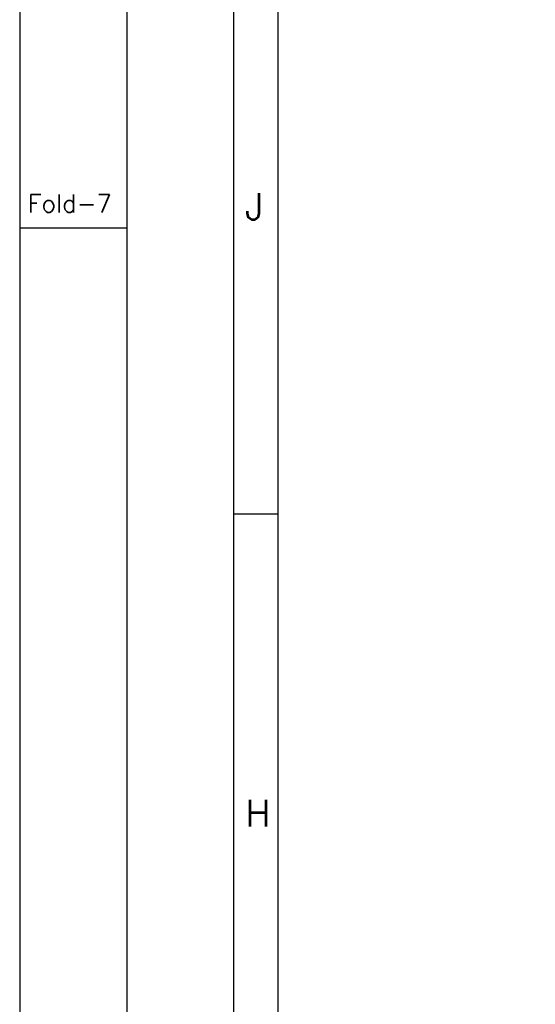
# Model space of a CAD drawing. Header units: inches. Extents: x 0 to 1544102, y -287698 to 23144100.
# Tile 10 of 54: x 0 to 14458, y -160948 to -133354. Entities that reach past the tile are written whole.
import ezdxf
from ezdxf.enums import TextEntityAlignment as Align

# ---------------------------------------------------------------- set-up
doc = ezdxf.new("R2010")
doc.units = ezdxf.units.IN
doc.header["$LTSCALE"] = 1800
doc.header["$MEASUREMENT"] = 0
doc.layers.get('0').update_dxf_attribs({"color": 253, "lineweight": 9})
doc.layers.add('FORMAT', color=9, linetype='Continuous')
doc.styles.add('ROMANS', font='romans.shx')
doc.styles.add('ROMANT', font='romant')

# ---------------------------------------------------------------- blocks, each defined once
blk = doc.blocks.new('SHEET_A0')
at = {"layer": 'FORMAT'}
for p, q in [((12, 829), (12, 12)), ((24, 12), (24, 829)), ((29, 18), (29, 816)), ((12, 594), (0, 594)), ((24, 562), (29, 562))]:
    blk.add_line(p, q, dxfattribs=at)
blk.add_lwpolyline([(1189, 841), (0, 841), (0, 0), (1189, 0)], close=True, dxfattribs=at)
at = {"layer": 'FORMAT', "style": 'ROMANS'}
for s, height, p in [('Fold-7', 2, (0.9, 595.78)), ('J', 3, (25.28, 594.93)), ('H', 3, (25.28, 526.93))]:
    blk.add_text(s, height=height, dxfattribs=at).set_placement(p)
at = {"layer": 'FORMAT', "color": 3, "flags": 13}
for tag, height, rotation, style, p in [('DRGNO', 3.5, 180, 'ROMANT', (99.42, 824.44)), ('FILE_PATH', 2, 90, 'ROMANS', (18.35, 51.64))]:
    blk.add_attdef(tag, text='', height=height, rotation=rotation, dxfattribs=dict(at, style=style)).set_placement(p, align=Align.MIDDLE_LEFT)
for tag, height, style, p in [('DRN', 2, 'ROMANS', (1122.62, 62.51)), ('DESIGN', 2, 'ROMANS', (1122.62, 58.59)), ('CHD', 2, 'ROMANS', (1122.62, 54.43)), ('APPD', 2, 'ROMANS', (1122.62, 50.27)), ('SCALE', 2, 'ROMANS', (1088.44, 28.38)), ('DRGNO', 3.5, 'ROMANT', (1105.05, 23))]:
    blk.add_attdef(tag, text='', height=height, dxfattribs=dict(at, style=style)).set_placement(p, align=Align.MIDDLE_LEFT)
at = {"layer": 'FORMAT', "color": 3, "style": 'ROMANS', "width": 0.8, "flags": 13}
for p in [(1162.9, 62.51), (1162.9, 58.35), (1162.9, 54.19), (1162.9, 50.16)]:
    blk.add_attdef('DATE', text='', height=2, dxfattribs=at).set_placement(p, align=Align.MIDDLE_LEFT)
at = {"layer": 'FORMAT', "color": 3, "style": 'ROMANS', "flags": 13}
for tag, p in [('1', (1119.96, 13.98)), ('REV', (1156.97, 13.98))]:
    blk.add_attdef(tag, p, '', height=2, dxfattribs=at)

msp = doc.modelspace()

# ---------------------------------------------------------------- block references
at = {"color": 161, "linetype": 'ByBlock', "xscale": 250, "yscale": 250, "zscale": 250}
msp.add_blockref('SHEET_A0', (0, -287698.08), dxfattribs=at)

doc.saveas('drawing.dxf')
